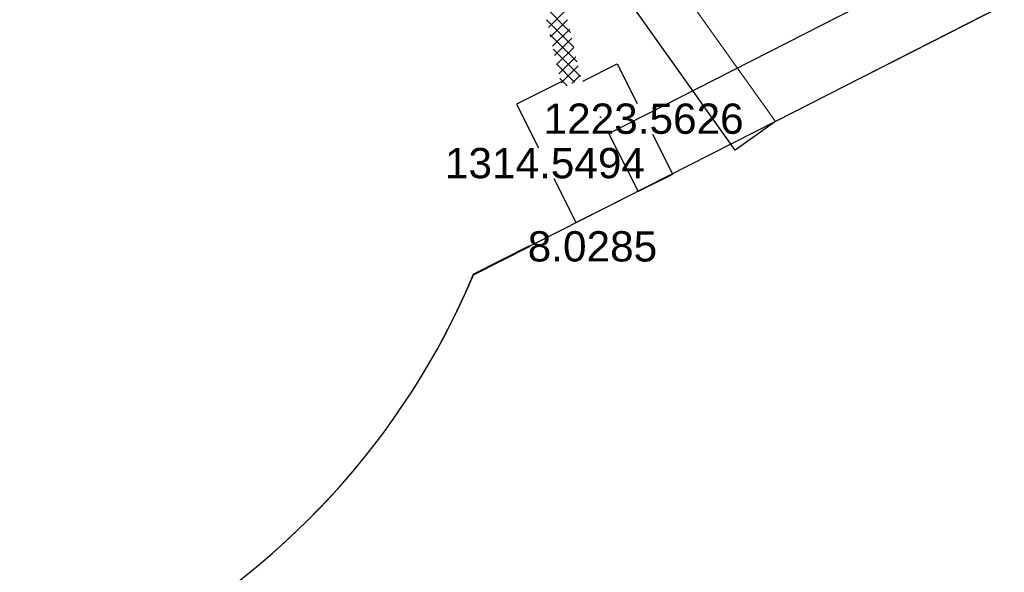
# Model space of a CAD drawing. Header units: millimetres. Extents: x 98667 to 994031, y -2704 to 533009.
# Tile 225 of 256: x 676145 to 685894, y 378306 to 383785. Entities that reach past the tile are written whole.
import ezdxf

# ---------------------------------------------------------------- set-up
doc = ezdxf.new("R2010")
doc.units = ezdxf.units.MM
doc.layers.add('0_F&B AREA', color=3, linetype='Continuous', lineweight=0)
doc.layers.add('A-WALL-PATT-50', color=5, linetype='Continuous')
doc.layers.add('STAIRCASE-7$0$A-WALL-HATCH', color=253, linetype='Continuous')
doc.styles.get("Standard").update_dxf_attribs({"font": 'arial.ttf'})

msp = doc.modelspace()

# ---------------------------------------------------------------- linework, layer by layer
at = {"layer": '0_F&B AREA', "color": 251, "extrusion": (-8.979887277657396e-08, -2.581598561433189e-08, 0.9999999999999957)}
for p, q in [((683627.7817254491, 382774.6272786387, 0.0001577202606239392), (680678.3471907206, 386927.8154845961, 8.301105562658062e-08)), ((682095.4950346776, 381995.162785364), (683627.7817254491, 382774.6272786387, 0.0001577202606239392)), ((680634.9347172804, 381261.1925683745, -0.0001501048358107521), (682095.4950346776, 381995.162785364))]:
    msp.add_line(p, q, dxfattribs=at)
at = {"layer": '0_F&B AREA', "color": 251, "extrusion": (-9.6411765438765e-08, -1.38798692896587e-08, 0.9999999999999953)}
for p, q in [((684982.0237877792, 383462.5503657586, -0.0005459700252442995), (690638.8948129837, 386357.1031113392, 3.959491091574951e-05)), ((682532.3802881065, 384317.0952595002, -0.0007702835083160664), (683627.7817254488, 382774.6272791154, -0.0006860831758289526)), ((683627.7817254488, 382774.6272791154, -0.0006860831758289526), (684982.0237877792, 383462.5503657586, -0.0005459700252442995))]:
    msp.add_line(p, q, dxfattribs=at)
at = {"layer": '0_F&B AREA', "color": 251, "extrusion": (-8.979887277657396e-08, -2.581598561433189e-08, 0.9999999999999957)}
msp.add_arc((673665.7274961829, 384171.0889998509, -0.07111298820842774), 7552.307364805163, 289.1647586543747, 337.3376965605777, dxfattribs=at)
at = {"layer": 'A-WALL-PATT-50', "color": 251, "linetype": 'Continuous'}
for p, q in [((681379.7980601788, 383705.9850964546), (681749.6276786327, 384073.7812829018)), ((681597.895698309, 383659.1848883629), (681330.3693138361, 383928.1903436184)), ((681630.8191404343, 383513.5154867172), (681362.6231702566, 383783.194229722)), ((681400.1888952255, 383614.3187901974), (681569.8916532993, 383783.0884726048)), ((681663.7425825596, 383367.8460849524), (681394.8770264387, 383638.1981158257)), ((681420.5797307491, 383522.6524841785), (681590.5495648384, 383691.6877741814)), ((681440.9705655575, 383430.9861783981), (681611.2074761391, 383600.2870764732)), ((681697.4630292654, 383221.3752726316), (681427.13088274, 383493.2020022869)), ((681461.3614008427, 383339.3198723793), (681631.8653874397, 383508.8863780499)), ((681639.7751682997, 383166.8181359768), (681459.3847390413, 383348.2058885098)), ((681481.7522361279, 383247.6535663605), (681652.5232989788, 383417.4856796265)), ((681504.6935558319, 383158.5237219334), (681673.1812102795, 383326.0849816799)), ((681610.8111572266, 383152.1128311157), (681693.8391218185, 383234.6842834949)), ((681565.389038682, 383129.0515874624), (681491.6385951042, 383203.2097744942))]:
    msp.add_line(p, q, dxfattribs=at)
at = {"layer": 'A-WALL-PATT-50', "color": 251}
msp.add_line((681901.9088374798, 382813.1709297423, -9.443813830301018e-05), (681888.9828632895, 382826.1683684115, -9.442841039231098e-05), dxfattribs=at)
msp.add_line((681901.9088374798, 382813.1709297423, -9.443813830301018e-05), (681888.9828632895, 382826.1683684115, -9.442841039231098e-05), dxfattribs=at)
msp.add_line((681901.9088374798, 382813.1709297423, -9.443813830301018e-05), (681888.9828632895, 382826.1683684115, -9.442841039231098e-05), dxfattribs=at)
at = {"layer": 'STAIRCASE-7$0$A-WALL-HATCH', "color": 251}
for p, q in [((690548.3190938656, 386310.7539568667, -0.0008428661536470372), (683627.782100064, 382774.6274691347, -0.0008428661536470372)), ((681976.8261751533, 382655.398657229), (685816.4731456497, 384615.4278169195)), ((683228.0366382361, 382491.0715728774), (681862.0460089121, 384415.2905966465)), ((681721.5968506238, 383176.6389252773), (682061.4314150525, 383347.4147884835)), ((682061.3514043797, 383347.1731310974), (682258.9022240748, 382954.0578775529)), ((681504.7847834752, 383169.514274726), (681063.0845377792, 382947.3610572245)), ((681063.3262222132, 382947.2811282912), (681281.4379926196, 382513.61636457)), ((683627.782100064, 382774.6274691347, -0.0008428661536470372), (680638.6305447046, 381254.0650857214, -0.0008428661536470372)), ((683627.7307614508, 382774.5910996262), (683227.9940574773, 382490.8206010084)), ((682268.2595953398, 382084.0921432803), (681976.5840167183, 382655.4771383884)), ((682610.5921985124, 382254.2141933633), (682413.0413790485, 382647.3294464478)), ((682270.9992914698, 382083.3583194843), (682610.8338558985, 382254.1341826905)), ((681653.8188822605, 381773.2231697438), (681435.7071118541, 382206.887933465)), ((682095.4391990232, 381995.1347028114), (681653.7389533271, 381772.9814853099)), ((680634.990423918, 381261.220905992), (681188.1222250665, 381542.5955874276)), ((680638.6305447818, 381254.0650858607), (681191.7623459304, 381535.4397672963)), ((681188.0434022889, 381542.3535399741), (681191.5202984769, 381535.5185900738)), ((681191.6019108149, 381535.3581549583), (681191.6835231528, 381535.1977198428)), ((681191.6835231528, 381535.1977198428), (681191.8635231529, 381535.1977198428))]:
    msp.add_line(p, q, dxfattribs=at)
msp.add_arc((673634.4984034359, 384212.1340803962, -0.0008428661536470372), 7603.159818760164, 297.6978023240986, 337.1041113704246, dxfattribs=at)
for points in [[(682061.3782100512, 383347.1866016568), (682061.3245987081, 383347.159660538), (682061.2705810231, 383347.3339651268)], [(681063.3530233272, 382947.2946079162), (681063.2994210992, 382947.2676486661), (681063.2453444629, 382947.4419349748)], [(681976.8125353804, 382655.4253771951), (681976.8398149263, 382655.3719372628), (681976.665855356, 382655.3168185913)], [(683228.0611009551, 382491.0889388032), (683228.0121755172, 382491.0542069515), (683228.1408337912, 382490.9247965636)], [(682610.6190041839, 382254.2276639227), (682610.5653928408, 382254.2007228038), (682610.673021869, 382254.0533593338)], [(681653.8456833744, 381773.2366493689), (681653.7920811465, 381773.2096901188), (681653.8997600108, 381773.0623630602)], [(681188.070141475, 381542.3671420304), (681188.016663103, 381542.3399379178), (681187.961789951, 381542.5139750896)], [(681191.5470376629, 381535.5321921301), (681191.493559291, 381535.5049880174), (681191.6019108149, 381535.3581549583)]]:
    msp.add_solid(points, dxfattribs=at)

# ---------------------------------------------------------------- texts
for s, p in [('1223.5626', (681332.2200962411, 382653.3539621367)), ('1314.5494', (680355.3324430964, 382212.9124491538)), ('8.0285', (681174.9685299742, 381387.7557007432))]:
    msp.add_text(s, height=300, dxfattribs=at).set_placement(p)

doc.saveas('drawing.dxf')
